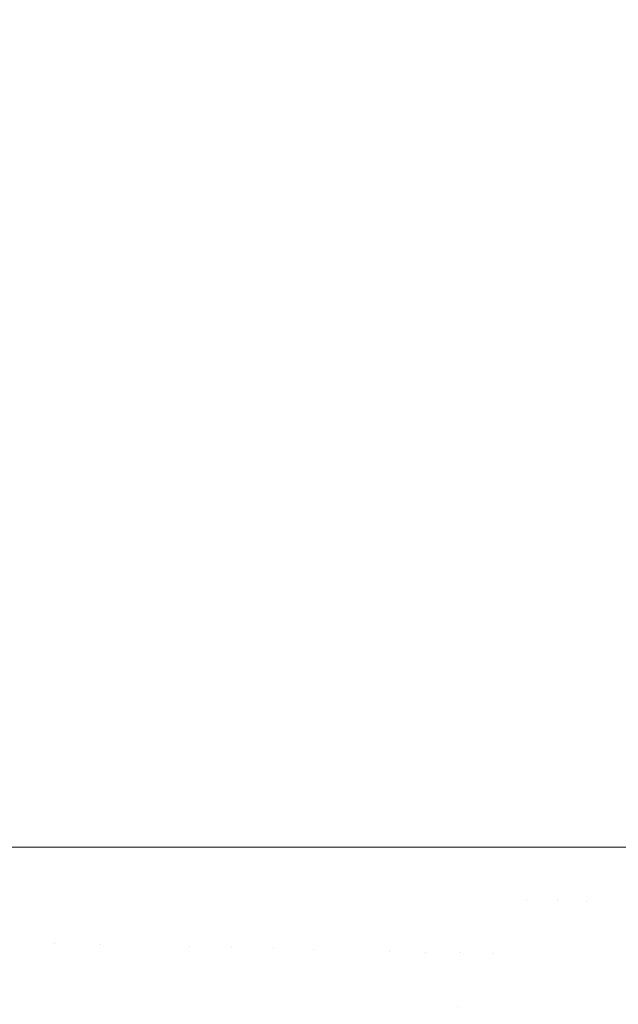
# Model space of a CAD drawing. Header units: centimetres. Extents: x -35.1 to 36.2, y 3.4 to 5.2.
# Tile 252 of 256: x 12.2222 to 12.2552, y 3.8915 to 3.9459. Entities that reach past the tile are written whole.
import ezdxf

# ---------------------------------------------------------------- set-up
doc = ezdxf.new("R2010")
doc.units = ezdxf.units.CM
doc.header["$LTSCALE"] = 2.54
doc.layers.add('Lucido design-1', color=7, linetype='Continuous')

# ---------------------------------------------------------------- blocks, each defined once
blk = doc.blocks.new('Gruppo-4-1')
at = {"color": 7, "linetype": 'Continuous', "lineweight": 9}
blk.add_3dface([(-34.952766, 5.100212, -1872.215514), (-34.952766, 3.500212, -1872.215514), (36.079692, 3.500212, -1872.215514), (36.079692, 5.100212, -1872.215514)], dxfattribs=at)
for points, invisible_edges in [([(36.079692, 5.100212, -1873.015514), (36.079692, 3.500212, -1873.015514), (12.189936, 3.635582, -1873.015514), (12.20771, 3.643118, -1873.015514)], 10), ([(36.079692, 5.100212, -1873.015514), (12.20771, 3.643118, -1873.015514), (12.224572, 3.651133, -1873.015514)], 9), ([(12.224218, 3.900212, -1872.641262), (12.22105, 3.900212, -1872.639161), (12.22105, 5.100212, -1872.639161), (12.222844, 5.100212, -1872.640351)], 10), ([(12.222844, 5.100212, -1872.640351), (12.225448, 5.100212, -1872.642077), (12.224218, 3.900212, -1872.641262)], 10), ([(12.225448, 5.100212, -1872.642077), (12.225737, 5.100212, -1872.642269), (12.225737, 3.900212, -1872.642269), (12.224218, 3.900212, -1872.641262)], 10), ([(36.079692, 5.100212, -1873.015514), (12.224572, 3.651133, -1873.015514), (12.22936, 3.653664, -1873.015514)], 9), ([(12.226761, 3.900212, -1872.643014), (12.225737, 3.900212, -1872.642269), (12.225737, 5.100212, -1872.642269), (12.227995, 5.100212, -1872.643911)], 10), ([(12.227995, 5.100212, -1872.643911), (12.230108, 5.100212, -1872.645448), (12.230108, 3.900212, -1872.645448), (12.226761, 3.900212, -1872.643014)], 10), ([(12.22936, 3.653664, -1873.015514), (12.240507, 3.659557, -1873.015514), (36.079692, 5.100212, -1873.015514)], 10), ([(12.231654, 3.900212, -1872.646678), (12.230108, 3.900212, -1872.645448), (12.230108, 5.100212, -1872.645448), (12.233001, 5.100212, -1872.64775)], 10), ([(12.233001, 5.100212, -1872.64775), (12.234171, 5.100212, -1872.648681), (12.234171, 3.900212, -1872.648681), (12.231654, 3.900212, -1872.646678)], 10), ([(12.236287, 3.900212, -1872.65052), (12.234171, 3.900212, -1872.648681), (12.234171, 5.100212, -1872.648681), (12.235434, 5.100212, -1872.649779)], 10), ([(12.235434, 5.100212, -1872.649779), (12.237936, 5.100212, -1872.651953), (12.237936, 3.900212, -1872.651953), (12.236287, 3.900212, -1872.65052)], 10), ([(12.237936, 5.100212, -1872.651953), (12.240145, 5.100212, -1872.654047), (12.241417, 3.900212, -1872.655253), (12.238507, 3.900212, -1872.652494)], 10), ([(12.238507, 3.900212, -1872.652494), (12.237936, 3.900212, -1872.651953), (12.237936, 5.100212, -1872.651953)], 10), ([(12.240145, 5.100212, -1872.654047), (12.241417, 5.100212, -1872.655253), (12.241417, 3.900212, -1872.655253)], 10), ([(36.079692, 5.100212, -1873.015514), (12.240507, 3.659557, -1873.015514), (12.255509, 3.668325, -1873.015514)], 9), ([(12.242707, 3.900212, -1872.656586), (12.241417, 3.900212, -1872.655253), (12.241417, 5.100212, -1872.655253), (12.242414, 5.100212, -1872.656283)], 10), ([(12.242414, 5.100212, -1872.656283), (12.244627, 5.100212, -1872.658569), (12.244627, 3.900212, -1872.658569), (12.242707, 3.900212, -1872.656586)], 10), ([(12.244627, 5.100212, -1872.658569), (12.24675, 5.100212, -1872.660961), (12.247577, 3.900212, -1872.661893), (12.244713, 3.900212, -1872.658667)], 10), ([(12.244713, 3.900212, -1872.658667), (12.244627, 3.900212, -1872.658569), (12.244627, 5.100212, -1872.658569)], 10), ([(12.24675, 5.100212, -1872.660961), (12.247577, 5.100212, -1872.661893), (12.247577, 3.900212, -1872.661893)], 10), ([(12.247577, 5.100212, -1872.661893), (12.250219, 3.900212, -1872.665139), (12.248449, 3.900212, -1872.662964)], 9), ([(12.250282, 3.900212, -1872.665217), (12.250219, 3.900212, -1872.665139), (12.247577, 5.100212, -1872.661893), (12.248805, 5.100212, -1872.663402)], 10), ([(12.248449, 3.900212, -1872.662964), (12.247577, 3.900212, -1872.661893), (12.247577, 5.100212, -1872.661893)], 10), ([(12.248805, 5.100212, -1872.663402), (12.250282, 5.100212, -1872.665217), (12.250282, 3.900212, -1872.665217)], 10), ([(12.252697, 5.100212, -1872.668455), (12.252697, 3.900212, -1872.668455), (12.250282, 3.900212, -1872.665217), (12.250282, 5.100212, -1872.665217)], 5), ([(12.254952, 3.900212, -1872.671763), (12.253474, 3.900212, -1872.669595), (12.252697, 5.100212, -1872.668455), (12.254492, 5.100212, -1872.671088)], 10), ([(12.253474, 3.900212, -1872.669595), (12.252697, 3.900212, -1872.668455), (12.252697, 5.100212, -1872.668455)], 10), ([(12.254492, 5.100212, -1872.671088), (12.254952, 5.100212, -1872.671763), (12.254952, 3.900212, -1872.671763)], 10), ([(12.256417, 3.900212, -1872.674122), (12.254952, 3.900212, -1872.671763), (12.254952, 5.100212, -1872.671763), (12.2562, 5.100212, -1872.673772)], 10), ([(12.22105, 3.900212, -1872.639161), (12.224218, 3.900212, -1872.641262), (12.22412, 3.894913, -1872.641239), (12.221522, 3.894975, -1872.639533)], 14), ([(12.22412, 3.894913, -1872.641239), (12.224218, 3.900212, -1872.641262), (12.225737, 3.900212, -1872.642269)], 9), ([(12.225737, 3.900212, -1872.642269), (12.22666, 3.894853, -1872.642997), (12.22412, 3.894913, -1872.641239)], 11), ([(12.225737, 3.900212, -1872.642269), (12.226761, 3.900212, -1872.643014), (12.22666, 3.894853, -1872.642997)], 10), ([(12.226761, 3.900212, -1872.643014), (12.230108, 3.900212, -1872.645448), (12.229139, 3.894794, -1872.644803), (12.22666, 3.894853, -1872.642997)], 14), ([(12.231554, 3.894737, -1872.646657), (12.229139, 3.894794, -1872.644803), (12.230108, 3.900212, -1872.645448)], 11), ([(12.230108, 3.900212, -1872.645448), (12.231654, 3.900212, -1872.646678), (12.231554, 3.894737, -1872.646657)], 10), ([(12.233904, 3.894681, -1872.648557), (12.231554, 3.894737, -1872.646657), (12.231654, 3.900212, -1872.646678)], 11), ([(12.231654, 3.900212, -1872.646678), (12.234171, 3.900212, -1872.648681), (12.233904, 3.894681, -1872.648557)], 10), ([(12.236186, 3.894627, -1872.6505), (12.233904, 3.894681, -1872.648557), (12.234171, 3.900212, -1872.648681)], 11), ([(12.234171, 3.900212, -1872.648681), (12.236287, 3.900212, -1872.65052), (12.236186, 3.894627, -1872.6505)], 10), ([(12.236186, 3.894627, -1872.6505), (12.236287, 3.900212, -1872.65052), (12.237936, 3.900212, -1872.651953)], 9), ([(12.237936, 3.900212, -1872.651953), (12.238397, 3.894574, -1872.652484), (12.236186, 3.894627, -1872.6505)], 11), ([(12.237936, 3.900212, -1872.651953), (12.238507, 3.900212, -1872.652494), (12.238397, 3.894574, -1872.652484)], 10), ([(12.240537, 3.894523, -1872.654508), (12.238397, 3.894574, -1872.652484), (12.238507, 3.900212, -1872.652494), (12.241417, 3.900212, -1872.655253)], 11), ([(12.242602, 3.894474, -1872.656569), (12.240537, 3.894523, -1872.654508), (12.241417, 3.900212, -1872.655253)], 11), ([(12.241417, 3.900212, -1872.655253), (12.242707, 3.900212, -1872.656586), (12.242602, 3.894474, -1872.656569)], 10), ([(12.244592, 3.894427, -1872.658665), (12.242602, 3.894474, -1872.656569), (12.242707, 3.900212, -1872.656586)], 11), ([(12.242707, 3.900212, -1872.656586), (12.244627, 3.900212, -1872.658569), (12.244592, 3.894427, -1872.658665)], 10), ([(12.244627, 3.900212, -1872.658569), (12.244713, 3.900212, -1872.658667), (12.244592, 3.894427, -1872.658665)], 10), ([(12.246505, 3.894382, -1872.660793), (12.244592, 3.894427, -1872.658665), (12.244713, 3.900212, -1872.658667)], 11), ([(12.244713, 3.900212, -1872.658667), (12.247577, 3.900212, -1872.661893), (12.246505, 3.894382, -1872.660793)], 10), ([(12.24834, 3.894338, -1872.662952), (12.246505, 3.894382, -1872.660793), (12.247577, 3.900212, -1872.661893)], 11), ([(12.247577, 3.900212, -1872.661893), (12.248449, 3.900212, -1872.662964), (12.24834, 3.894338, -1872.662952)], 10), ([(12.24834, 3.894338, -1872.662952), (12.248449, 3.900212, -1872.662964), (12.25019, 3.897277, -1872.665138)], 11), ([(12.248449, 3.900212, -1872.662964), (12.250219, 3.900212, -1872.665139), (12.25019, 3.897277, -1872.665138)], 10), ([(12.25019, 3.897277, -1872.665138), (12.250219, 3.900212, -1872.665139), (12.250282, 3.900212, -1872.665217)], 9), ([(12.251865, 3.897257, -1872.66735), (12.25019, 3.897277, -1872.665138), (12.250282, 3.900212, -1872.665217)], 11), ([(12.250282, 3.900212, -1872.665217), (12.252697, 3.900212, -1872.668455), (12.251865, 3.897257, -1872.66735)], 10), ([(12.253459, 3.897239, -1872.669585), (12.251865, 3.897257, -1872.66735), (12.252697, 3.900212, -1872.668455)], 11), ([(12.252697, 3.900212, -1872.668455), (12.253474, 3.900212, -1872.669595), (12.253459, 3.897239, -1872.669585)], 10), ([(12.253459, 3.897239, -1872.669585), (12.253474, 3.900212, -1872.669595), (12.254952, 3.900212, -1872.671763)], 9), ([(12.254952, 3.900212, -1872.671763), (12.254971, 3.897221, -1872.67184), (12.253459, 3.897239, -1872.669585)], 11), ([(12.254971, 3.897221, -1872.67184), (12.254952, 3.900212, -1872.671763), (12.256417, 3.900212, -1872.674122), (12.2564, 3.897204, -1872.674113)], 13), ([(12.25019, 3.897277, -1872.665138), (12.250095, 3.894297, -1872.665138), (12.24834, 3.894338, -1872.662952)], 11), ([(12.251865, 3.897257, -1872.66735), (12.25177, 3.894257, -1872.66735), (12.250095, 3.894297, -1872.665138), (12.25019, 3.897277, -1872.665138)], 15), ([(12.253459, 3.897239, -1872.669585), (12.253363, 3.894219, -1872.669585), (12.25177, 3.894257, -1872.66735), (12.251865, 3.897257, -1872.66735)], 15), ([(12.254971, 3.897221, -1872.67184), (12.254874, 3.894183, -1872.67184), (12.253363, 3.894219, -1872.669585), (12.253459, 3.897239, -1872.669585)], 15), ([(12.2564, 3.897204, -1872.674113), (12.256303, 3.894149, -1872.674113), (12.254874, 3.894183, -1872.67184), (12.254971, 3.897221, -1872.67184)], 15), ([(12.221522, 3.894975, -1872.639533), (12.22412, 3.894913, -1872.641239), (12.223768, 3.889452, -1872.641239), (12.221175, 3.889577, -1872.639533)], 15), ([(12.226304, 3.889329, -1872.642997), (12.223768, 3.889452, -1872.641239), (12.22412, 3.894913, -1872.641239), (12.22666, 3.894853, -1872.642997)], 15), ([(12.22666, 3.894853, -1872.642997), (12.229139, 3.894794, -1872.644803), (12.228779, 3.88921, -1872.644803), (12.226304, 3.889329, -1872.642997)], 15), ([(12.231191, 3.889093, -1872.646657), (12.228779, 3.88921, -1872.644803), (12.229139, 3.894794, -1872.644803), (12.231554, 3.894737, -1872.646657)], 15), ([(12.231554, 3.894737, -1872.646657), (12.233904, 3.894681, -1872.648557), (12.233537, 3.88898, -1872.648557), (12.231191, 3.889093, -1872.646657)], 15), ([(12.235815, 3.88887, -1872.6505), (12.233537, 3.88898, -1872.648557), (12.233904, 3.894681, -1872.648557), (12.236186, 3.894627, -1872.6505)], 15), ([(12.236186, 3.894627, -1872.6505), (12.238397, 3.894574, -1872.652484), (12.238023, 3.888764, -1872.652484), (12.235815, 3.88887, -1872.6505)], 15), ([(12.240159, 3.88866, -1872.654508), (12.238023, 3.888764, -1872.652484), (12.238397, 3.894574, -1872.652484), (12.240537, 3.894523, -1872.654508)], 15), ([(12.240537, 3.894523, -1872.654508), (12.242602, 3.894474, -1872.656569), (12.242221, 3.888561, -1872.656569), (12.240159, 3.88866, -1872.654508)], 15), ([(12.244208, 3.888465, -1872.658665), (12.242221, 3.888561, -1872.656569), (12.242602, 3.894474, -1872.656569), (12.244592, 3.894427, -1872.658665)], 15), ([(12.244208, 3.888465, -1872.658665), (12.244592, 3.894427, -1872.658665), (12.246346, 3.8914, -1872.660793)], 11), ([(12.244592, 3.894427, -1872.658665), (12.246505, 3.894382, -1872.660793), (12.246346, 3.8914, -1872.660793)], 11), ([(12.246346, 3.8914, -1872.660793), (12.246505, 3.894382, -1872.660793), (12.24834, 3.894338, -1872.662952), (12.24818, 3.891334, -1872.662952)], 15), ([(12.24818, 3.891334, -1872.662952), (12.24834, 3.894338, -1872.662952), (12.250095, 3.894297, -1872.665138), (12.249934, 3.891271, -1872.665138)], 15), ([(12.249934, 3.891271, -1872.665138), (12.250095, 3.894297, -1872.665138), (12.25177, 3.894257, -1872.66735), (12.251607, 3.891211, -1872.66735)], 15), ([(12.251607, 3.891211, -1872.66735), (12.25177, 3.894257, -1872.66735), (12.253363, 3.894219, -1872.669585), (12.253199, 3.891153, -1872.669585)], 15), ([(12.253199, 3.891153, -1872.669585), (12.253363, 3.894219, -1872.669585), (12.254874, 3.894183, -1872.67184), (12.25471, 3.891099, -1872.67184)], 15), ([(12.25471, 3.891099, -1872.67184), (12.254874, 3.894183, -1872.67184), (12.256303, 3.894149, -1872.674113), (12.256137, 3.891048, -1872.674113)], 15)]:
    blk.add_3dface(points, dxfattribs=dict(at, invisible_edges=invisible_edges))

msp = doc.modelspace()

# ---------------------------------------------------------------- block references
at = {"layer": 'Lucido design-1', "color": 7}
msp.add_blockref('Gruppo-4-1', (0, 0), dxfattribs=at)

doc.saveas('drawing.dxf')
